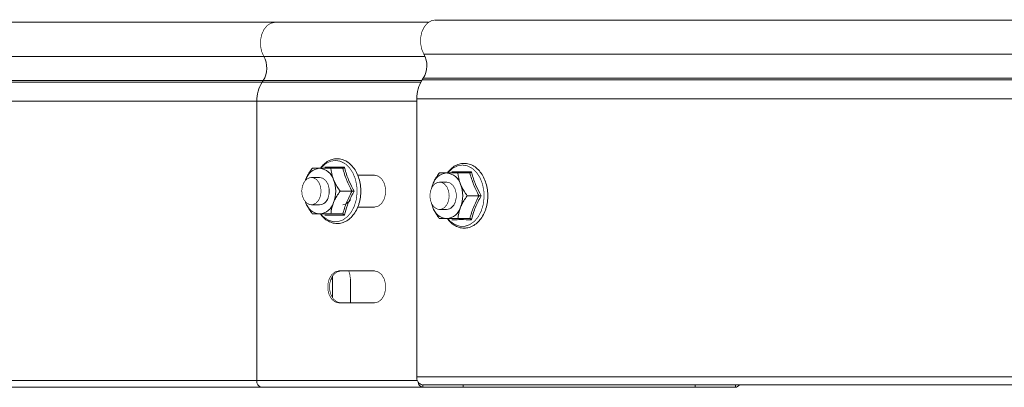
# Model space of a CAD drawing. Header units: millimetres. Extents: x 297 to 1585, y -1468 to 580.
# Tile 10 of 30: x 668 to 884, y -620 to -539. Entities that reach past the tile are written whole.
import ezdxf

# ---------------------------------------------------------------- set-up
doc = ezdxf.new("R2010")
doc.units = ezdxf.units.MM
doc.linetypes.add('K5LT32768', pattern=[0])
doc.linetypes.add('K5LT32769', pattern=[0])

msp = doc.modelspace()

# ---------------------------------------------------------------- linework, layer by layer
at = {"color": 7, "linetype": 'K5LT32768', "lineweight": 15}
for p, q in [((723.71, -539.7), (648.99, -539.7)), ((757.35, -539.7), (723.71, -539.7)), ((948.32, -539.2), (758.82, -539.2)), ((648.99, -547.16), (721.24, -547.16)), ((721.24, -547.16), (756.59, -547.16)), ((756.59, -547.16), (756.31, -546.61)), ((945.85, -546.66), (756.34, -546.66)), ((648.99, -552.47), (721.11, -552.47)), ((648.99, -552.83), (720.87, -552.83)), ((720.87, -552.83), (721.11, -552.47)), ((756.22, -551.97), (755.97, -552.33)), ((945.48, -552.33), (755.97, -552.33)), ((945.72, -551.97), (756.22, -551.97)), ((648.99, -556.96), (719.7, -556.96)), ((719.7, -618.2), (719.7, -556.96)), ((754.81, -556.46), (754.81, -617.4)), ((944.31, -556.46), (754.81, -556.46)), ((731.87, -571.7), (733.49, -571.7)), ((733.49, -571.7), (735.95, -571.7)), ((738.56, -571.7), (735.95, -571.7)), ((730.37, -574.35), (730.43, -574.2)), ((733.49, -573.7), (731.68, -573.7)), ((745.51, -573.2), (741.82, -573.2)), ((759.73, -572.72), (761.35, -572.72)), ((761.35, -572.72), (763.81, -572.72)), ((766.42, -572.72), (763.81, -572.72)), ((758.03, -576.16), (758.29, -575.22)), ((761.35, -574.72), (759.79, -574.72)), ((740.6, -576.7), (737.99, -576.7)), ((740.6, -576.7), (741.07, -576.7)), ((768.46, -577.72), (765.85, -577.72)), ((768.46, -577.72), (768.93, -577.72)), ((730.43, -579.2), (730.37, -579.06)), ((731.68, -579.7), (733.49, -579.7)), ((741.85, -580.2), (745.51, -580.2)), ((758.29, -580.22), (758.1, -579.53)), ((759.79, -580.72), (761.35, -580.72)), ((733.49, -581.7), (731.87, -581.7)), ((735.95, -581.7), (733.49, -581.7)), ((738.56, -581.7), (735.95, -581.7)), ((761.35, -582.72), (759.73, -582.72)), ((763.81, -582.72), (761.35, -582.72)), ((766.42, -582.72), (763.81, -582.72)), ((736.28, -595.99), (736.34, -595.28)), ((736.28, -600.05), (736.28, -595.99)), ((745.51, -594.2), (737.73, -594.2)), ((740.24, -595.99), (740.24, -601.2)), ((737.73, -601.2), (745.51, -601.2)), ((944.31, -617.4), (754.81, -617.4)), ((648.99, -618.2), (719.7, -618.2)), ((648.99, -619.7), (720.76, -619.7)), ((720.76, -619.7), (756.12, -619.7)), ((945.18, -619.2), (756.08, -619.2)), ((764.95, -619.7), (756.12, -619.7)), ((764.95, -619.7), (764.95, -619.2)), ((764.95, -619.7), (815.89, -619.7)), ((815.89, -619.2), (815.89, -619.7)), ((824.73, -619.7), (815.89, -619.7))]:
    msp.add_line(p, q, dxfattribs=at)
at = {"color": 8, "linetype": 'K5LT32769', "lineweight": 15, "true_color": 0x808080}
for p, q in [((756.59, -547.16), (756.59, -547.16)), ((720.87, -552.83), (755.67, -552.83)), ((721.11, -552.47), (755.88, -552.47)), ((719.7, -556.96), (754.81, -556.96)), ((735.96, -595.99), (736.28, -595.99)), ((719.7, -618.2), (754.94, -618.2)), ((756.12, -619.7), (756.12, -619.2)), ((824.73, -619.7), (824.73, -619.2))]:
    msp.add_line(p, q, dxfattribs=at)
at = {"color": 8, "linetype": 'K5LT32769', "true_color": 0x808080, "const_width": 0.15}
for points in [[(721.24, -547.16), (720.76, -546.08), (720.52, -544.85), (720.53, -543.58), (720.79, -542.36), (721.27, -541.29), (721.95, -540.45), (722.76, -539.91), (723.65, -539.71), (723.71, -539.7)], [(741.07, -580.07), (741.51, -578.63), (741.7, -577.1), (741.64, -575.54), (741.32, -574.04), (740.77, -572.69), (740.01, -571.55), (739.09, -570.69), (738.05, -570.16), (736.95, -569.98), (735.86, -570.16), (734.82, -570.69), (733.9, -571.55), (733.78, -571.69)], [(768.93, -581.08), (769.37, -579.65), (769.56, -578.11), (769.5, -576.55), (769.18, -575.06), (768.63, -573.7), (767.87, -572.57), (766.95, -571.71), (765.91, -571.17), (764.81, -570.99), (763.72, -571.17), (762.68, -571.71), (761.76, -572.57), (761.64, -572.7)], [(733.84, -581.79), (734.34, -582.32), (735.33, -583.03), (736.4, -583.39), (737.51, -583.39), (738.58, -583.03), (739.57, -582.32), (740.41, -581.32), (741.07, -580.07)], [(761.7, -582.81), (762.2, -583.34), (763.19, -584.04), (764.26, -584.4), (765.37, -584.4), (766.44, -584.04), (767.43, -583.34), (768.27, -582.34), (768.93, -581.08)]]:
    msp.add_lwpolyline(points, dxfattribs=at)
at = {"color": 7, "linetype": 'K5LT32768', "const_width": 0.15}
for points in [[(758.82, -539.2), (757.98, -539.36), (757.14, -539.87), (756.44, -540.7), (755.92, -541.77), (755.65, -543.01), (755.63, -544.3), (755.87, -545.56), (756.34, -546.66)], [(729.56, -576.63), (729.71, -575.61), (730.09, -574.72), (730.67, -574.07), (731.37, -573.74), (732.11, -573.76), (732.79, -574.14), (733.34, -574.83), (733.7, -575.75), (733.81, -576.78), (733.66, -577.8), (733.28, -578.69), (732.7, -579.34), (732, -579.67), (731.26, -579.64), (730.58, -579.26), (730.03, -578.57), (729.67, -577.66), (729.56, -576.63)], [(735.33, -578.2), (735.58, -577.23), (735.58, -576.18), (735.33, -575.2), (734.85, -574.41), (734.21, -573.89), (733.49, -573.7)], [(745.51, -580.2), (746.36, -579.99), (747.1, -579.39), (747.65, -578.45), (747.95, -577.31), (747.95, -576.1), (747.65, -574.95), (747.1, -574.02), (746.36, -573.42), (745.51, -573.2)], [(757.67, -577.64), (757.82, -576.62), (758.2, -575.73), (758.78, -575.09), (759.48, -574.75), (760.21, -574.78), (760.9, -575.16), (761.45, -575.85), (761.8, -576.77), (761.91, -577.8), (761.77, -578.82), (761.38, -579.71), (760.81, -580.35), (760.11, -580.69), (759.37, -580.66), (758.69, -580.28), (758.13, -579.59), (757.78, -578.68), (757.67, -577.64)], [(758, -576.12), (758.08, -575.81), (758.29, -575.22)], [(763.19, -579.22), (763.44, -578.24), (763.44, -577.2), (763.19, -576.22), (762.71, -575.42), (762.07, -574.9), (761.35, -574.72)], [(758.29, -580.22), (758.08, -579.63), (758, -579.32)], [(737.73, -594.2), (736.88, -594.42), (736.14, -595.02), (735.59, -595.95), (735.29, -597.1), (735.29, -598.31), (735.59, -599.45), (736.14, -600.39), (736.88, -600.99), (737.73, -601.2)], [(738.12, -601.2), (737.27, -600.99), (736.53, -600.39), (735.98, -599.45), (735.68, -598.31), (735.68, -597.1), (735.98, -595.95), (736.53, -595.02), (737.27, -594.42), (738.12, -594.2)], [(739.86, -594.2), (740.1, -594.87), (740.24, -595.99)], [(745.51, -601.2), (746.36, -600.99), (747.1, -600.39), (747.65, -599.45), (747.95, -598.31), (747.95, -597.1), (747.65, -595.95), (747.1, -595.02), (746.36, -594.42), (745.51, -594.2)]]:
    msp.add_lwpolyline(points, dxfattribs=at)
at = {"color": 7, "linetype": 'K5LT32768', "lineweight": 15}
for centre, radius, start, end in [((716.65, -549.71), 5.24, 328.207, 29.0678), ((751.76, -549.21), 5.24, 328.2072, 29.0676), ((727.18, -556.85), 7.48, 147.5595, 180.905), ((762.29, -556.35), 7.48, 147.5598, 180.9049), ((733.82, -575.24), 3.55, 95.3922, 163.0708), ((733.15, -575.24), 3.55, 16.9294, 84.6076), ((730.23, -576.7), 6.8, 338.419, 21.581), ((761.68, -576.25), 3.55, 95.3926, 163.0704), ((761.01, -576.25), 3.55, 16.9296, 84.6074), ((758.09, -577.72), 6.8, 338.4191, 21.5809), ((733.29, -577.59), 2.13, 275.346, 343.1174), ((738.42, -577.69), 2.02, 274.4677, 334.2106), ((733.82, -578.17), 3.55, 196.9292, 264.6078), ((733.15, -578.17), 3.55, 275.3924, 343.0706), ((761.68, -579.19), 3.55, 196.9294, 264.6076), ((761.15, -578.6), 2.13, 275.3459, 343.1175), ((761.01, -579.19), 3.55, 275.3923, 343.0706), ((756.4, -617.63), 1.61, 171.9503, 258.5784), ((721.03, -618.39), 1.34, 171.9503, 258.5785), ((756.34, -618.46), 1.27, 182.4534, 259.6854), ((824.66, -618.73), 0.977, 273.7217, 330.9008)]:
    msp.add_arc(centre, radius, start, end, dxfattribs=at)
for points, knots in [([(733.68, -581.7), (733.84, -581.93), (734.26, -582.52), (735.12, -583.19), (736.19, -583.69), (737.31, -583.86), (738.42, -583.7), (739.47, -583.24), (740.41, -582.49), (741.23, -581.47), (741.78, -580.42), (742.2, -579.26), (742.46, -578.04), (742.55, -576.53), (742.41, -575.03), (742.04, -573.6), (741.46, -572.31), (740.69, -571.21), (739.75, -570.36), (738.7, -569.8), (737.58, -569.56), (736.47, -569.65), (735.41, -570.05), (734.46, -570.7), (733.96, -571.32), (733.72, -571.62)], [0, 0, 0, 0, 0.028826, 0.074866, 0.120465, 0.165303, 0.209498, 0.253531, 0.29793, 0.34296, 0.390737, 0.415137, 0.460891, 0.506695, 0.552538, 0.598451, 0.644467, 0.690591, 0.736674, 0.782398, 0.827405, 0.871697, 0.915729, 0.960013, 1, 1, 1, 1]), ([(730.43, -574.2), (730.48, -574.08), (730.83, -573.25), (731.36, -572.41), (731.85, -571.73), (731.87, -571.7)], [0, 0, 0, 0, 0.148485, 0.965571, 1, 1, 1, 1]), ([(734.64, -571.45), (734.78, -571.45), (735.47, -571.46), (736.81, -571.47), (738.26, -571.46), (738.93, -571.45)], [0, 0, 0, 0, 0.118082, 0.592257, 1, 1, 1, 1]), ([(735.95, -571.7), (736.06, -572.44), (736.18, -573.26), (736.51, -574.12), (736.55, -574.2)], [0, 0, 0, 0, 0.896036, 1, 1, 1, 1]), ([(738.93, -571.45), (738.93, -571.45), (738.9, -571.49), (738.84, -571.56), (738.75, -571.64), (738.65, -571.69), (738.59, -571.7), (738.56, -571.7)], [0, 0, 0, 0, 0.007932, 0.267554, 0.528616, 0.763823, 1, 1, 1, 1]), ([(740.6, -576.7), (740.17, -575.88), (739.3, -574.22), (738.81, -572.55), (738.56, -571.7)], [0, 0, 0, 0, 0.492148, 1, 1, 1, 1]), ([(738.93, -571.45), (738.98, -571.66), (739.25, -572.69), (739.86, -574.47), (740.69, -576), (741.07, -576.7)], [0, 0, 0, 0, 0.118083, 0.592259, 1, 1, 1, 1]), ([(761.54, -582.72), (761.7, -582.95), (762.12, -583.53), (762.98, -584.21), (764.05, -584.71), (765.17, -584.87), (766.28, -584.72), (767.33, -584.25), (768.27, -583.51), (769.09, -582.49), (769.64, -581.44), (770.06, -580.28), (770.32, -579.06), (770.41, -577.55), (770.27, -576.05), (769.9, -574.62), (769.32, -573.33), (768.55, -572.22), (767.61, -571.37), (766.56, -570.81), (765.44, -570.57), (764.33, -570.66), (763.27, -571.07), (762.29, -571.75), (761.76, -572.4), (761.49, -572.74)], [0, 0, 0, 0, 0.028686, 0.0745, 0.119876, 0.164495, 0.208474, 0.252292, 0.296473, 0.341283, 0.388826, 0.413107, 0.458637, 0.504218, 0.549836, 0.595525, 0.641316, 0.687215, 0.733073, 0.778573, 0.82336, 0.867435, 0.911252, 0.955319, 1, 1, 1, 1]), ([(736.55, -574.2), (736.89, -574.89), (737.31, -575.75), (737.88, -576.55), (737.99, -576.7)], [0, 0, 0, 0, 0.801464, 1, 1, 1, 1]), ([(758.29, -575.22), (758.34, -575.09), (758.69, -574.27), (759.22, -573.43), (759.71, -572.75), (759.73, -572.72)], [0, 0, 0, 0, 0.148484, 0.965572, 1, 1, 1, 1]), ([(762.5, -572.47), (762.64, -572.47), (763.33, -572.48), (764.67, -572.49), (766.12, -572.47), (766.79, -572.47)], [0, 0, 0, 0, 0.118084, 0.592259, 1, 1, 1, 1]), ([(763.81, -572.72), (763.92, -573.46), (764.04, -574.28), (764.37, -575.13), (764.41, -575.22)], [0, 0, 0, 0, 0.896036, 1, 1, 1, 1]), ([(766.79, -572.47), (766.79, -572.47), (766.76, -572.5), (766.7, -572.57), (766.61, -572.65), (766.51, -572.71), (766.45, -572.72), (766.42, -572.72)], [0, 0, 0, 0, 0.007901, 0.26753, 0.528598, 0.763817, 1, 1, 1, 1]), ([(768.46, -577.72), (768.03, -576.9), (767.16, -575.23), (766.67, -573.57), (766.42, -572.72)], [0, 0, 0, 0, 0.492148, 1, 1, 1, 1]), ([(766.79, -572.47), (766.84, -572.67), (767.11, -573.7), (767.72, -575.48), (768.55, -577.01), (768.93, -577.72)], [0, 0, 0, 0, 0.118082, 0.592259, 1, 1, 1, 1]), ([(764.41, -575.22), (764.75, -575.91), (765.17, -576.76), (765.74, -577.56), (765.85, -577.72)], [0, 0, 0, 0, 0.801465, 1, 1, 1, 1]), ([(736.55, -579.2), (736.6, -579.08), (736.95, -578.25), (737.49, -577.41), (737.98, -576.73), (737.99, -576.7)], [0, 0, 0, 0, 0.148485, 0.965571, 1, 1, 1, 1]), ([(738.56, -581.7), (738.8, -580.88), (739.29, -579.22), (740.16, -577.55), (740.6, -576.7)], [0, 0, 0, 0, 0.492148, 1, 1, 1, 1]), ([(741.07, -576.7), (740.96, -576.91), (740.39, -577.93), (739.55, -579.7), (739.12, -581.24), (738.93, -581.96)], [0, 0, 0, 0, 0.118084, 0.592259, 1, 1, 1, 1]), ([(764.41, -580.22), (764.46, -580.09), (764.81, -579.27), (765.35, -578.43), (765.84, -577.75), (765.85, -577.72)], [0, 0, 0, 0, 0.148485, 0.965571, 1, 1, 1, 1]), ([(766.42, -582.72), (766.66, -581.9), (767.15, -580.23), (768.02, -578.57), (768.46, -577.72)], [0, 0, 0, 0, 0.492148, 1, 1, 1, 1]), ([(768.93, -577.72), (768.82, -577.92), (768.25, -578.95), (767.41, -580.71), (766.98, -582.26), (766.79, -582.97)], [0, 0, 0, 0, 0.118083, 0.592258, 1, 1, 1, 1]), ([(731.87, -581.7), (731.37, -580.97), (730.82, -580.15), (730.46, -579.29), (730.43, -579.2)], [0, 0, 0, 0, 0.896036, 1, 1, 1, 1]), ([(735.95, -581.7), (735.98, -581.49), (736.06, -580.69), (736.34, -579.84), (736.55, -579.2)], [0, 0, 0, 0, 0.263252, 1, 1, 1, 1]), ([(759.73, -582.72), (759.23, -581.98), (758.68, -581.16), (758.32, -580.31), (758.29, -580.22)], [0, 0, 0, 0, 0.896035, 1, 1, 1, 1]), ([(763.81, -582.72), (763.84, -582.51), (763.92, -581.71), (764.2, -580.85), (764.41, -580.22)], [0, 0, 0, 0, 0.263254, 1, 1, 1, 1]), ([(738.93, -581.96), (738.73, -581.96), (737.75, -581.95), (736.19, -581.94), (735.13, -581.95), (734.64, -581.96)], [0, 0, 0, 0, 0.118084, 0.592259, 1, 1, 1, 1]), ([(738.56, -581.7), (738.59, -581.71), (738.65, -581.72), (738.75, -581.77), (738.84, -581.85), (738.9, -581.92), (738.93, -581.96), (738.93, -581.96)], [0, 0, 0, 0, 0.236184, 0.47138, 0.732444, 0.992068, 1, 1, 1, 1]), ([(766.79, -582.97), (766.59, -582.97), (765.61, -582.96), (764.05, -582.95), (762.99, -582.97), (762.5, -582.97)], [0, 0, 0, 0, 0.118084, 0.592259, 1, 1, 1, 1]), ([(766.42, -582.72), (766.45, -582.72), (766.51, -582.73), (766.61, -582.79), (766.7, -582.87), (766.76, -582.94), (766.79, -582.97), (766.79, -582.97)], [0, 0, 0, 0, 0.236185, 0.471389, 0.732472, 0.992075, 1, 1, 1, 1])]:
    msp.add_open_spline(points, degree=3, knots=knots, dxfattribs=at)

doc.saveas('drawing.dxf')
